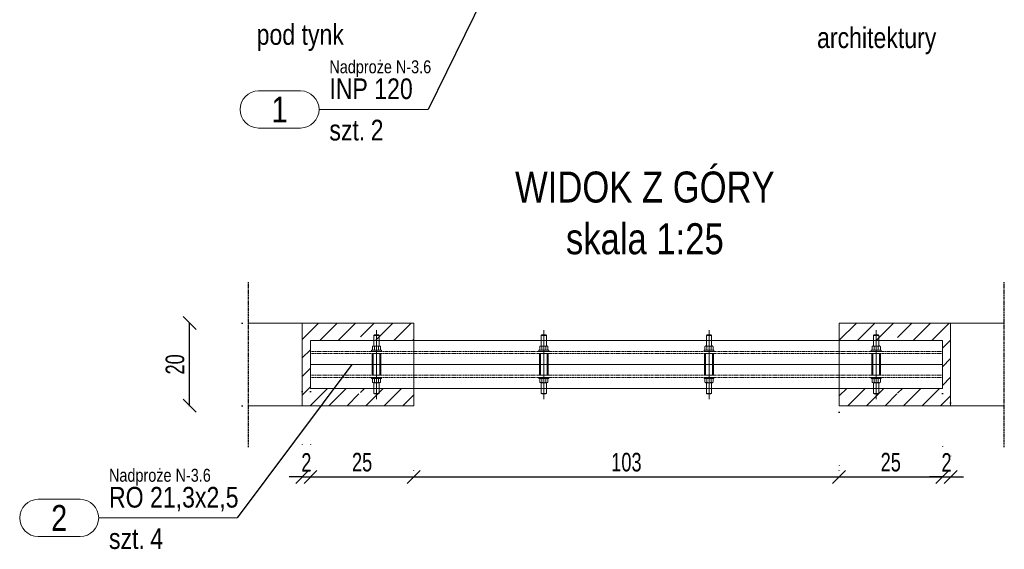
# Model space of a CAD drawing. Header units: millimetres. Extents: x 11149 to 111407, y -107619 to -23630.
# Tile 60 of 245: x 19964 to 20202, y -36718 to -36590. Entities that reach past the tile are written whole.
import ezdxf
from ezdxf.enums import TextEntityAlignment as Align

# ---------------------------------------------------------------- set-up
doc = ezdxf.new("R2010")
doc.units = ezdxf.units.MM
doc.header["$LTSCALE"] = 2
for name, pattern in [('CENTER2', [28.575, 19.05, -3.175, 3.175, -3.175]), ('DOT', [6.35, 0, -6.35]), ('HIDDEN', [9.525, 6.35, -3.175])]:
    doc.linetypes.add(name, pattern=pattern)
doc.layers.get('0').update_dxf_attribs({"plot": 0})
doc.layers.get('Defpoints').update_dxf_attribs({"color": 1})
for name, color, linetype, lineweight in [('e-cad_252', 252, 'HIDDEN', 9), ('e-cad_cienkie', 1, 'Continuous', 9), ('e-cad_opisy', 7, 'Continuous', 9), ('e-cad_osie', 22, 'CENTER2', 9), ('e-cad_stal_kontur', 222, 'Continuous', 20), ('e-cad_stal_ukryte', 222, 'HIDDEN', 9), ('e-cad_wymiary', 4, 'Continuous', 9)]:
    doc.layers.add(name, color=color, linetype=linetype, lineweight=lineweight)
doc.layers.add('e-cad_rzutnie', color=61, linetype='Continuous', lineweight=9, plot=False)
doc.layers.add('e-cad_ukryte', color=30, linetype='HIDDEN')
doc.styles.add('e-cad_1', font='arial.ttf', dxfattribs={"width": 0.7})
doc.styles.add('e-cad_2', font='arial.ttf', dxfattribs={"width": 0.8})
doc.dimstyles.new('e-cad_1_25_[cm]', dxfattribs={"dimscale": 2.5, "dimtxt": 1.8, "dimasz": 1.25, "dimexe": 1.25, "dimexo": 0.625, "dimgap": 0.5, "dimtad": 1, "dimdec": 0, "dimrnd": 1, "dimzin": 1, "dimtxsty": 'e-cad_1', "dimblk": 'OBLIQUE', "dimcen": 2.5, "dimclrd": 256, "dimclre": 252, "dimclrt": 7, "dimadec": 0, "dimazin": 0, "dimtfac": 1, "dimtix": 1, "dimtmove": 2, "dimatfit": 3, "dimldrblk": 'NONE', "dimfxl": 60, "dimfxlon": 1, "dimarcsym": 0})
pattern_1 = [(45, (18125.0018, -41129.2825), (-2.245064, 2.245064), [])]

# ---------------------------------------------------------------- blocks, each defined once
blk = doc.blocks.new('_OBLIQUE')
at = {"color": 0, "linetype": 'ByBlock', "lineweight": -2}
blk.add_line((-0.5, -0.5), (0.5, 0.5), dxfattribs=at)
blk = doc.blocks.new('*D1518')
at = {"layer": 'Defpoints', "color": 0, "ltscale": 0.5}
for p in [(20032.4, -36678.02), (20034.4, -36678.02), (20034.4, -36700.27)]:
    blk.add_point(p, dxfattribs=at)
at = {"layer": 'e-cad_wymiary', "color": 252, "linetype": 'DOT', "lineweight": -2}
for p, q in [((20032.4, -36679.59), (20032.4, -36703.4)), ((20034.4, -36679.59), (20034.4, -36703.4))]:
    blk.add_line(p, q, dxfattribs=at)
at = {"layer": 'e-cad_wymiary', "lineweight": -2}
for p, q in [((20032.4, -36700.27), (20029.27, -36700.27)), ((20032.4, -36700.27), (20034.4, -36700.27)), ((20034.4, -36700.27), (20037.52, -36700.27))]:
    blk.add_line(p, q, dxfattribs=at)
at = {"layer": 'e-cad_wymiary', "lineweight": -2, "ltscale": 0.5, "xscale": 3.125, "yscale": 3.125, "zscale": 3.125}
blk.add_blockref('_OBLIQUE', (20032.4, -36700.27), dxfattribs=at)
at = {"layer": 'e-cad_wymiary', "lineweight": -2, "ltscale": 0.5, "xscale": 3.125, "yscale": 3.125, "zscale": 3.125, "rotation": 180}
blk.add_blockref('_OBLIQUE', (20034.4, -36700.27), dxfattribs=at)
at = {"layer": 'e-cad_wymiary', "color": 7, "ltscale": 0.5, "insert": (20033.4, -36696.76), "char_height": 4.5, "attachment_point": 5, "style": 'e-cad_1'}
blk.add_mtext('2', dxfattribs=at)
blk = doc.blocks.new('_None')
blk = doc.blocks.new('*D1522')
at = {"layer": 'Defpoints', "color": 0, "ltscale": 0.5}
for p in [(20005.15, -36663.04), (20019.4, -36663.04), (20019.4, -36683.04)]:
    blk.add_point(p, dxfattribs=at)
at = {"layer": 'e-cad_wymiary', "color": 252, "linetype": 'DOT', "lineweight": -2}
for p, q in [((20017.83, -36663.04), (20002.03, -36663.04)), ((20017.83, -36683.04), (20002.03, -36683.04))]:
    blk.add_line(p, q, dxfattribs=at)
at = {"layer": 'e-cad_wymiary', "lineweight": -2}
blk.add_line((20005.15, -36683.04), (20005.15, -36663.04), dxfattribs=at)
at = {"layer": 'e-cad_wymiary', "lineweight": -2, "ltscale": 0.5, "xscale": 3.125, "yscale": 3.125, "zscale": 3.125}
for p, rotation in [((20005.15, -36663.04), 90), ((20005.15, -36683.04), 270)]:
    blk.add_blockref('_OBLIQUE', p, dxfattribs=dict(at, rotation=rotation))
at = {"layer": 'e-cad_wymiary', "color": 7, "ltscale": 0.5, "insert": (20001.61, -36673.04), "char_height": 4.5, "attachment_point": 5, "rotation": 90, "style": 'e-cad_1'}
blk.add_mtext('20', dxfattribs=at)
blk = doc.blocks.new('*D1524')
at = {"layer": 'Defpoints', "color": 0, "ltscale": 0.5}
for p in [(20034.4, -36700.27), (20059.4, -36700.27), (20059.4, -36700.27)]:
    blk.add_point(p, dxfattribs=at)
at = {"layer": 'e-cad_wymiary', "color": 252, "linetype": 'DOT', "lineweight": -2}
for p, q in [((20034.4, -36698.71), (20034.4, -36697.15)), ((20059.4, -36698.71), (20059.4, -36697.15))]:
    blk.add_line(p, q, dxfattribs=at)
at = {"layer": 'e-cad_wymiary', "lineweight": -2}
blk.add_line((20034.4, -36700.27), (20059.4, -36700.27), dxfattribs=at)
at = {"layer": 'e-cad_wymiary', "lineweight": -2, "ltscale": 0.5, "xscale": 3.125, "yscale": 3.125, "zscale": 3.125, "rotation": 180}
blk.add_blockref('_OBLIQUE', (20034.4, -36700.27), dxfattribs=at)
at = {"layer": 'e-cad_wymiary', "lineweight": -2, "ltscale": 0.5, "xscale": 3.125, "yscale": 3.125, "zscale": 3.125}
blk.add_blockref('_OBLIQUE', (20059.4, -36700.27), dxfattribs=at)
at = {"layer": 'e-cad_wymiary', "color": 7, "ltscale": 0.5, "insert": (20046.9, -36696.72), "char_height": 4.5, "attachment_point": 5, "style": 'e-cad_1'}
blk.add_mtext('25', dxfattribs=at)
blk = doc.blocks.new('*D1525')
at = {"layer": 'Defpoints', "color": 0, "ltscale": 0.5}
for p in [(20187.4, -36678.54), (20162.4, -36683.04), (20187.4, -36700.27)]:
    blk.add_point(p, dxfattribs=at)
at = {"layer": 'e-cad_wymiary', "color": 252, "linetype": 'DOT', "lineweight": -2}
for p, q in [((20187.4, -36680.1), (20187.4, -36703.4)), ((20162.4, -36684.6), (20162.4, -36703.4))]:
    blk.add_line(p, q, dxfattribs=at)
at = {"layer": 'e-cad_wymiary', "lineweight": -2}
blk.add_line((20162.4, -36700.27), (20187.4, -36700.27), dxfattribs=at)
at = {"layer": 'e-cad_wymiary', "lineweight": -2, "ltscale": 0.5, "xscale": 3.125, "yscale": 3.125, "zscale": 3.125, "rotation": 180}
blk.add_blockref('_OBLIQUE', (20162.4, -36700.27), dxfattribs=at)
at = {"layer": 'e-cad_wymiary', "lineweight": -2, "ltscale": 0.5, "xscale": 3.125, "yscale": 3.125, "zscale": 3.125}
blk.add_blockref('_OBLIQUE', (20187.4, -36700.27), dxfattribs=at)
at = {"layer": 'e-cad_wymiary', "color": 7, "ltscale": 0.5, "insert": (20174.9, -36696.72), "char_height": 4.5, "attachment_point": 5, "style": 'e-cad_1'}
blk.add_mtext('25', dxfattribs=at)
blk = doc.blocks.new('*D1526')
at = {"layer": 'Defpoints', "color": 0, "ltscale": 0.5}
for p in [(20187.4, -36678.54), (20189.4, -36680.82), (20189.4, -36700.27)]:
    blk.add_point(p, dxfattribs=at)
at = {"layer": 'e-cad_wymiary', "color": 252, "linetype": 'DOT', "lineweight": -2}
for p, q in [((20187.4, -36680.1), (20187.4, -36703.4)), ((20189.4, -36682.38), (20189.4, -36703.4))]:
    blk.add_line(p, q, dxfattribs=at)
at = {"layer": 'e-cad_wymiary', "lineweight": -2}
for p, q in [((20187.4, -36700.27), (20184.27, -36700.27)), ((20187.4, -36700.27), (20189.4, -36700.27)), ((20189.4, -36700.27), (20192.52, -36700.27))]:
    blk.add_line(p, q, dxfattribs=at)
at = {"layer": 'e-cad_wymiary', "lineweight": -2, "ltscale": 0.5, "xscale": 3.125, "yscale": 3.125, "zscale": 3.125}
blk.add_blockref('_OBLIQUE', (20187.4, -36700.27), dxfattribs=at)
at = {"layer": 'e-cad_wymiary', "lineweight": -2, "ltscale": 0.5, "xscale": 3.125, "yscale": 3.125, "zscale": 3.125, "rotation": 180}
blk.add_blockref('_OBLIQUE', (20189.4, -36700.27), dxfattribs=at)
at = {"layer": 'e-cad_wymiary', "color": 7, "ltscale": 0.5, "insert": (20188.4, -36696.76), "char_height": 4.5, "attachment_point": 5, "style": 'e-cad_1'}
blk.add_mtext('2', dxfattribs=at)
blk = doc.blocks.new('*D1531')
at = {"layer": 'Defpoints', "color": 0, "ltscale": 0.5}
for p in [(20059.4, -36700.27), (20162.4, -36700.27), (20162.4, -36700.27)]:
    blk.add_point(p, dxfattribs=at)
at = {"layer": 'e-cad_wymiary', "color": 252, "linetype": 'DOT', "lineweight": -2}
for p, q in [((20059.4, -36698.71), (20059.4, -36697.15)), ((20162.4, -36698.71), (20162.4, -36697.15))]:
    blk.add_line(p, q, dxfattribs=at)
at = {"layer": 'e-cad_wymiary', "lineweight": -2}
blk.add_line((20059.4, -36700.27), (20162.4, -36700.27), dxfattribs=at)
at = {"layer": 'e-cad_wymiary', "lineweight": -2, "ltscale": 0.5, "xscale": 3.125, "yscale": 3.125, "zscale": 3.125, "rotation": 180}
blk.add_blockref('_OBLIQUE', (20059.4, -36700.27), dxfattribs=at)
at = {"layer": 'e-cad_wymiary', "lineweight": -2, "ltscale": 0.5, "xscale": 3.125, "yscale": 3.125, "zscale": 3.125}
blk.add_blockref('_OBLIQUE', (20162.4, -36700.27), dxfattribs=at)
at = {"layer": 'e-cad_wymiary', "color": 7, "ltscale": 0.5, "insert": (20110.9, -36696.72), "char_height": 4.5, "attachment_point": 5, "style": 'e-cad_1'}
blk.add_mtext('103', dxfattribs=at)
blk = doc.blocks.new('e-cad_StalOpis_2')
at = {"layer": 'e-cad_cienkie', "ltscale": 0.4}
blk.add_lwpolyline([(-14.866, 1.8), (-10.784, 1.8, -0.991311), (-10.784, -1.8), (-14.866, -1.8, -0.991311)], format="xyb", close=True, dxfattribs=at)
at = {"layer": 'e-cad_cienkie'}
blk.add_lwpolyline([(0, 0), (-9, 0)], dxfattribs=at)
at = {"layer": 'e-cad_opisy', "ltscale": 0.04, "style": 'e-cad_1', "width": 0.8}
for tag, p in [('PROFIL', (-8, 1)), ('s_2', (-8, -3)), ('ILOSC', (-4, -3))]:
    blk.add_attdef(tag, p, '', height=2, dxfattribs=at)
at = {"layer": 'e-cad_opisy', "ltscale": 0.04, "style": 'e-cad_1', "width": 0.95, "flags": 1}
blk.add_attdef('s_1', text='', height=2, dxfattribs=at).set_placement((30.3, 1), align=Align.CENTER)
at = {"layer": 'e-cad_opisy', "color": 9, "ltscale": 0.04, "style": 'e-cad_1', "width": 0.8}
blk.add_attdef('NR', text='', height=2.5, dxfattribs=at).set_placement((-12.825, 0), align=Align.MIDDLE_CENTER)
at = {"layer": 'e-cad_opisy', "ltscale": 0.04, "style": 'e-cad_1', "width": 0.8, "flags": 1}
for tag, p in [('MASA', (0, -15)), ('OBWOD', (0, -20)), ('GATUNEK_STALI', (0, -25))]:
    blk.add_attdef(tag, p, '', height=3, dxfattribs=at)
at = {"layer": 'e-cad_rzutnie', "ltscale": 0.04, "style": 'e-cad_1', "width": 0.8}
blk.add_attdef('POZYCJA', (-8, 3.5), '', height=1.25, dxfattribs=at)
at = {"layer": 'e-cad_rzutnie', "ltscale": 0.04, "style": 'e-cad_1', "width": 0.8, "flags": 1}
blk.add_attdef('DLUGOSC', text='', height=1.25, dxfattribs=at).set_placement((-12.825, -2.05), align=Align.TOP_CENTER)

msp = doc.modelspace()

# ---------------------------------------------------------------- hatches: boundary and pattern name
at = {"layer": 'e-cad_252', "ltscale": 10}
h = msp.add_hatch(dxfattribs=at)
h.set_pattern_fill('ANSI31', color=256)
h.set_pattern_definition(pattern_1)
h.paths.add_polyline_path([(20032.4, -36683.04), (20032.4, -36663.04), (20059.4, -36663.04), (20059.4, -36667.24), (20046.53, -36667.24), (20046.53, -36666.04), (20046.38, -36665.89), (20045.9, -36665.89), (20045.41, -36665.89), (20045.26, -36666.04), (20045.26, -36667.24), (20034.4, -36667.24), (20034.4, -36669.89), (20034.4, -36670.4), (20034.4, -36673.04), (20034.4, -36675.69), (20034.4, -36676.2), (20034.4, -36678.84), (20045.26, -36678.84), (20045.26, -36680.05), (20045.41, -36680.2), (20045.9, -36680.2), (20046.38, -36680.2), (20046.53, -36680.05), (20046.53, -36678.84), (20059.4, -36678.84), (20059.4, -36683.04)])
h = msp.add_hatch(dxfattribs=at)
h.set_pattern_fill('ANSI31', color=256)
h.set_pattern_definition(pattern_1)
h.paths.add_polyline_path([(20162.4, -36678.84), (20175.26, -36678.84), (20175.26, -36680.05), (20175.41, -36680.2), (20175.9, -36680.2), (20176.38, -36680.2), (20176.53, -36680.05), (20176.53, -36678.84), (20187.4, -36678.84), (20187.4, -36676.2), (20187.4, -36675.69), (20187.4, -36673.04), (20187.4, -36670.4), (20187.4, -36669.89), (20187.4, -36667.24), (20176.53, -36667.24), (20176.53, -36666.04), (20176.38, -36665.89), (20175.9, -36665.89), (20175.41, -36665.89), (20175.26, -36666.04), (20175.26, -36667.24), (20162.4, -36667.24), (20162.4, -36663.04), (20189.4, -36663.04), (20189.4, -36683.04), (20162.4, -36683.04)])

# ---------------------------------------------------------------- linework, layer by layer
at = {"layer": 'e-cad_cienkie'}
for p, q in [((20058.98, -36611.38), (20062.89, -36611.38)), ((20005.62, -36710.18), (20016.62, -36710.18))]:
    msp.add_line(p, q, dxfattribs=at)
at = {"layer": 'e-cad_opisy'}
for p, q in [((20019.4, -36663.04), (20059.4, -36663.04)), ((20032.4, -36663.04), (20032.4, -36683.04)), ((20059.4, -36683.04), (20059.4, -36663.04)), ((20162.4, -36683.04), (20162.4, -36663.04)), ((20202.4, -36663.04), (20162.4, -36663.04)), ((20189.4, -36663.04), (20189.4, -36683.04)), ((20019.4, -36683.04), (20059.4, -36683.04)), ((20202.4, -36683.04), (20162.4, -36683.04))]:
    msp.add_line(p, q, dxfattribs=at)
at = {"layer": 'e-cad_opisy', "color": 0, "linetype": 'HIDDEN', "ltscale": 4}
for p, q in [((20049.76, -36666.04), (20051.03, -36666.04)), ((20049.91, -36665.89), (20050.88, -36665.89)), ((20090.26, -36666.04), (20091.53, -36666.04)), ((20090.41, -36665.89), (20091.38, -36665.89)), ((20130.26, -36666.04), (20131.53, -36666.04)), ((20130.41, -36665.89), (20131.38, -36665.89)), ((20170.76, -36666.04), (20172.03, -36666.04)), ((20170.91, -36665.89), (20171.88, -36665.89)), ((20049.76, -36680.05), (20051.03, -36680.05)), ((20049.91, -36680.2), (20050.88, -36680.2)), ((20090.26, -36680.05), (20091.53, -36680.05)), ((20090.41, -36680.2), (20091.38, -36680.2)), ((20130.26, -36680.05), (20131.53, -36680.05)), ((20130.41, -36680.2), (20131.38, -36680.2)), ((20170.76, -36680.05), (20172.03, -36680.05)), ((20170.91, -36680.2), (20171.88, -36680.2))]:
    msp.add_line(p, q, dxfattribs=at)
for points in [[(20049.91, -36665.89), (20049.76, -36666.04), (20049.76, -36668.6)], [(20050.88, -36665.89), (20051.03, -36666.04), (20051.03, -36668.6)], [(20090.41, -36665.89), (20090.26, -36666.04), (20090.26, -36668.6)], [(20091.38, -36665.89), (20091.53, -36666.04), (20091.53, -36668.6)], [(20130.41, -36665.89), (20130.26, -36666.04), (20130.26, -36668.6)], [(20131.38, -36665.89), (20131.53, -36666.04), (20131.53, -36668.6)], [(20170.91, -36665.89), (20170.76, -36666.04), (20170.76, -36668.6)], [(20171.88, -36665.89), (20172.03, -36666.04), (20172.03, -36668.6)], [(20049.91, -36680.2), (20049.76, -36680.05), (20049.76, -36677.49)], [(20050.88, -36680.2), (20051.03, -36680.05), (20051.03, -36677.49)], [(20090.41, -36680.2), (20090.26, -36680.05), (20090.26, -36677.49)], [(20091.38, -36680.2), (20091.53, -36680.05), (20091.53, -36677.49)], [(20130.41, -36680.2), (20130.26, -36680.05), (20130.26, -36677.49)], [(20131.38, -36680.2), (20131.53, -36680.05), (20131.53, -36677.49)], [(20170.91, -36680.2), (20170.76, -36680.05), (20170.76, -36677.49)], [(20171.88, -36680.2), (20172.03, -36680.05), (20172.03, -36677.49)]]:
    msp.add_lwpolyline(points, dxfattribs=at)
at = {"layer": 'e-cad_opisy'}
for points in [[(20051.6, -36669.89), (20049.2, -36669.89), (20049.2, -36669.64), (20051.6, -36669.64), (20051.6, -36669.89)], [(20049.4, -36668.7), (20049.4, -36669.53)], [(20051.14, -36668.6), (20049.65, -36668.6)], [(20051.14, -36669.64), (20049.65, -36669.64)], [(20049.9, -36668.6), (20049.9, -36669.64)], [(20050.89, -36668.6), (20050.89, -36669.64)], [(20051.39, -36668.7), (20051.39, -36669.53)], [(20092.1, -36669.89), (20089.7, -36669.89), (20089.7, -36669.64), (20092.1, -36669.64), (20092.1, -36669.89)], [(20089.9, -36668.7), (20089.9, -36669.53)], [(20091.64, -36668.6), (20090.15, -36668.6)], [(20091.64, -36669.64), (20090.15, -36669.64)], [(20090.4, -36668.6), (20090.4, -36669.64)], [(20091.39, -36668.6), (20091.39, -36669.64)], [(20091.89, -36668.7), (20091.89, -36669.53)], [(20132.1, -36669.89), (20129.7, -36669.89), (20129.7, -36669.64), (20132.1, -36669.64), (20132.1, -36669.89)], [(20129.9, -36668.7), (20129.9, -36669.53)], [(20131.64, -36668.6), (20130.15, -36668.6)], [(20131.64, -36669.64), (20130.15, -36669.64)], [(20130.4, -36668.6), (20130.4, -36669.64)], [(20131.39, -36668.6), (20131.39, -36669.64)], [(20131.89, -36668.7), (20131.89, -36669.53)], [(20172.6, -36669.89), (20170.2, -36669.89), (20170.2, -36669.64), (20172.6, -36669.64), (20172.6, -36669.89)], [(20170.4, -36668.7), (20170.4, -36669.53)], [(20172.14, -36668.6), (20170.65, -36668.6)], [(20172.14, -36669.64), (20170.65, -36669.64)], [(20170.9, -36668.6), (20170.9, -36669.64)], [(20171.89, -36668.6), (20171.89, -36669.64)], [(20172.39, -36668.7), (20172.39, -36669.53)], [(20051.6, -36676.2), (20049.2, -36676.2), (20049.2, -36676.45), (20051.6, -36676.45), (20051.6, -36676.2)], [(20049.4, -36677.38), (20049.4, -36676.55)], [(20051.14, -36676.45), (20049.65, -36676.45)], [(20051.14, -36677.49), (20049.65, -36677.49)], [(20049.9, -36677.49), (20049.9, -36676.45)], [(20050.89, -36677.49), (20050.89, -36676.45)], [(20051.39, -36677.38), (20051.39, -36676.55)], [(20092.1, -36676.2), (20089.7, -36676.2), (20089.7, -36676.45), (20092.1, -36676.45), (20092.1, -36676.2)], [(20089.9, -36677.38), (20089.9, -36676.55)], [(20091.64, -36676.45), (20090.15, -36676.45)], [(20091.64, -36677.49), (20090.15, -36677.49)], [(20090.4, -36677.49), (20090.4, -36676.45)], [(20091.39, -36677.49), (20091.39, -36676.45)], [(20091.89, -36677.38), (20091.89, -36676.55)], [(20132.1, -36676.2), (20129.7, -36676.2), (20129.7, -36676.45), (20132.1, -36676.45), (20132.1, -36676.2)], [(20129.9, -36677.38), (20129.9, -36676.55)], [(20131.64, -36676.45), (20130.15, -36676.45)], [(20131.64, -36677.49), (20130.15, -36677.49)], [(20130.4, -36677.49), (20130.4, -36676.45)], [(20131.39, -36677.49), (20131.39, -36676.45)], [(20131.89, -36677.38), (20131.89, -36676.55)], [(20172.6, -36676.2), (20170.2, -36676.2), (20170.2, -36676.45), (20172.6, -36676.45), (20172.6, -36676.2)], [(20170.4, -36677.38), (20170.4, -36676.55)], [(20172.14, -36676.45), (20170.65, -36676.45)], [(20172.14, -36677.49), (20170.65, -36677.49)], [(20170.9, -36677.49), (20170.9, -36676.45)], [(20171.89, -36677.49), (20171.89, -36676.45)], [(20172.39, -36677.38), (20172.39, -36676.55)]]:
    msp.add_lwpolyline(points, dxfattribs=at)
for points in [[(20049.9, -36668.7, 0.419144), (20049.4, -36668.7)], [(20049.9, -36669.53, -0.419144), (20049.4, -36669.53)], [(20050.89, -36668.7, 0.209572), (20049.9, -36668.7)], [(20050.89, -36669.53, -0.209572), (20049.9, -36669.53)], [(20051.39, -36668.7, 0.419144), (20050.89, -36668.7)], [(20051.39, -36669.53, -0.419144), (20050.89, -36669.53)], [(20090.4, -36668.7, 0.419144), (20089.9, -36668.7)], [(20090.4, -36669.53, -0.419144), (20089.9, -36669.53)], [(20091.39, -36668.7, 0.209572), (20090.4, -36668.7)], [(20091.39, -36669.53, -0.209572), (20090.4, -36669.53)], [(20091.89, -36668.7, 0.419144), (20091.39, -36668.7)], [(20091.89, -36669.53, -0.419144), (20091.39, -36669.53)], [(20130.4, -36668.7, 0.419144), (20129.9, -36668.7)], [(20130.4, -36669.53, -0.419144), (20129.9, -36669.53)], [(20131.39, -36668.7, 0.209572), (20130.4, -36668.7)], [(20131.39, -36669.53, -0.209572), (20130.4, -36669.53)], [(20131.89, -36668.7, 0.419144), (20131.39, -36668.7)], [(20131.89, -36669.53, -0.419144), (20131.39, -36669.53)], [(20170.9, -36668.7, 0.419144), (20170.4, -36668.7)], [(20170.9, -36669.53, -0.419144), (20170.4, -36669.53)], [(20171.89, -36668.7, 0.209572), (20170.9, -36668.7)], [(20171.89, -36669.53, -0.209572), (20170.9, -36669.53)], [(20172.39, -36668.7, 0.419144), (20171.89, -36668.7)], [(20172.39, -36669.53, -0.419144), (20171.89, -36669.53)], [(20049.9, -36676.55, 0.419144), (20049.4, -36676.55)], [(20049.9, -36677.38, -0.419144), (20049.4, -36677.38)], [(20050.89, -36676.55, 0.209572), (20049.9, -36676.55)], [(20050.89, -36677.38, -0.209572), (20049.9, -36677.38)], [(20051.39, -36676.55, 0.419144), (20050.89, -36676.55)], [(20051.39, -36677.38, -0.419144), (20050.89, -36677.38)], [(20090.4, -36676.55, 0.419144), (20089.9, -36676.55)], [(20090.4, -36677.38, -0.419144), (20089.9, -36677.38)], [(20091.39, -36676.55, 0.209572), (20090.4, -36676.55)], [(20091.39, -36677.38, -0.209572), (20090.4, -36677.38)], [(20091.89, -36676.55, 0.419144), (20091.39, -36676.55)], [(20091.89, -36677.38, -0.419144), (20091.39, -36677.38)], [(20130.4, -36676.55, 0.419144), (20129.9, -36676.55)], [(20130.4, -36677.38, -0.419144), (20129.9, -36677.38)], [(20131.39, -36676.55, 0.209572), (20130.4, -36676.55)], [(20131.39, -36677.38, -0.209572), (20130.4, -36677.38)], [(20131.89, -36676.55, 0.419144), (20131.39, -36676.55)], [(20131.89, -36677.38, -0.419144), (20131.39, -36677.38)], [(20170.9, -36676.55, 0.419144), (20170.4, -36676.55)], [(20170.9, -36677.38, -0.419144), (20170.4, -36677.38)], [(20171.89, -36676.55, 0.209572), (20170.9, -36676.55)], [(20171.89, -36677.38, -0.209572), (20170.9, -36677.38)], [(20172.39, -36676.55, 0.419144), (20171.89, -36676.55)], [(20172.39, -36677.38, -0.419144), (20171.89, -36677.38)]]:
    msp.add_lwpolyline(points, format="xyb", dxfattribs=at)
at = {"layer": 'e-cad_osie'}
for points in [[(20050.4, -36664.79), (20050.4, -36681.48)], [(20090.9, -36664.79), (20090.9, -36681.48)], [(20130.9, -36664.79), (20130.9, -36681.48)], [(20171.4, -36664.79), (20171.4, -36681.48)]]:
    msp.add_lwpolyline(points, dxfattribs=at)
at = {"layer": 'e-cad_stal_kontur'}
for points in [[(20034.4, -36667.24), (20187.4, -36667.24)], [(20034.4, -36667.24), (20034.4, -36673.04)], [(20187.4, -36673.04), (20187.4, -36667.24)], [(20034.4, -36673.04), (20187.4, -36673.04)], [(20034.4, -36673.04), (20034.4, -36678.84)], [(20034.4, -36673.04), (20187.4, -36673.04)], [(20187.4, -36678.84), (20187.4, -36673.04)], [(20034.4, -36678.84), (20187.4, -36678.84)]]:
    msp.add_lwpolyline(points, dxfattribs=at)
at = {"layer": 'e-cad_stal_kontur', "color": 0, "ltscale": 0.8}
for points in [[(20049.33, -36670.4), (20049.33, -36675.69), (20051.46, -36675.69), (20051.46, -36670.4)], [(20089.83, -36670.4), (20089.83, -36675.69), (20091.96, -36675.69), (20091.96, -36670.4)], [(20129.83, -36670.4), (20129.83, -36675.69), (20131.96, -36675.69), (20131.96, -36670.4)], [(20170.33, -36670.4), (20170.33, -36675.69), (20172.46, -36675.69), (20172.46, -36670.4)]]:
    msp.add_lwpolyline(points, close=True, dxfattribs=at)
at = {"layer": 'e-cad_stal_ukryte', "ltscale": 0.02}
for points in [[(20034.4, -36669.89), (20187.4, -36669.89)], [(20034.4, -36670.4), (20187.4, -36670.4)], [(20034.4, -36675.69), (20187.4, -36675.69)], [(20034.4, -36676.2), (20187.4, -36676.2)]]:
    msp.add_lwpolyline(points, dxfattribs=at)
at = {"layer": 'e-cad_stal_ukryte', "color": 0, "ltscale": 0.8}
for points in [[(20049.58, -36670.4), (20049.58, -36675.69)], [(20051.21, -36670.4), (20051.21, -36675.69)], [(20090.08, -36670.4), (20090.08, -36675.69)], [(20091.71, -36670.4), (20091.71, -36675.69)], [(20130.08, -36670.4), (20130.08, -36675.69)], [(20131.71, -36670.4), (20131.71, -36675.69)], [(20170.58, -36670.4), (20170.58, -36675.69)], [(20172.21, -36670.4), (20172.21, -36675.69)]]:
    msp.add_lwpolyline(points, dxfattribs=at)
at = {"layer": 'e-cad_ukryte', "ltscale": 0.02}
for p, q in [((20019.4, -36693.04), (20019.4, -36653.04)), ((20202.4, -36693.04), (20202.4, -36653.04))]:
    msp.add_line(p, q, dxfattribs=at)

# ---------------------------------------------------------------- block references
at = {"layer": 'e-cad_opisy', "ltscale": 0.5, "xscale": 2.5, "yscale": 2.5, "zscale": 2.5}
for p, values in [((20058.98, -36611.38), {'NR': '1', 'PROFIL': 'INP 120', 'ILOSC': '2', 'POZYCJA': 'Nadproże N-3.6', 's_2': 'szt.'}), ((20005.62, -36710.18), {'NR': '2', 'PROFIL': 'RO 21,3x2,5', 'ILOSC': '4', 'POZYCJA': 'Nadproże N-3.6', 's_2': 'szt.'})]:
    msp.add_blockref('e-cad_StalOpis_2', p, dxfattribs=at).add_auto_attribs(values)

# ---------------------------------------------------------------- texts
at = {"layer": 'e-cad_opisy', "style": 'e-cad_1', "width": 0.8}
for s, p in [('pod tynk', (20021.37, -36595.75)), ('architektury', (20157.06, -36596.53))]:
    msp.add_text(s, height=5, dxfattribs=at).set_placement(p)
at = {"layer": 'e-cad_opisy', "ltscale": 0.8, "insert": (20115.37, -36646.51), "char_height": 7.5, "width": 113.777, "attachment_point": 8, "style": 'e-cad_2'}
msp.add_mtext('WIDOK Z GÓRY\\Pskala 1:25', dxfattribs=at)

# ---------------------------------------------------------------- dimensions: what is measured, and where the dimension line sits
at = {"layer": 'e-cad_wymiary'}
dim = msp.add_linear_dim(base=(20005.15, -36663.04), p1=(20019.4, -36683.04), p2=(20019.4, -36663.04), angle=90, dimstyle='e-cad_1_25_[cm]', dxfattribs=at)
dim.commit()
dim.dimension.update_dxf_attribs({"geometry": '*D1522', "text_midpoint": (20001.61, -36673.04)})
for base, p1, p2, picture, middle in [((20034.4, -36700.27), (20032.4, -36678.02), (20034.4, -36678.02), '*D1518', (20033.4, -36696.76)), ((20187.4, -36700.27), (20162.4, -36683.04), (20187.4, -36678.54), '*D1525', (20174.9, -36696.72)), ((20189.4, -36700.27), (20187.4, -36678.54), (20189.4, -36680.82), '*D1526', (20188.4, -36696.76)), ((20059.4, -36700.27), (20034.4, -36700.27), (20059.4, -36700.27), '*D1524', (20046.9, -36696.72)), ((20162.4, -36700.27), (20059.4, -36700.27), (20162.4, -36700.27), '*D1531', (20110.9, -36696.72))]:
    dim = msp.add_linear_dim(base=base, p1=p1, p2=p2, dimstyle='e-cad_1_25_[cm]', dxfattribs=at)
    dim.commit()
    dim.dimension.update_dxf_attribs({"geometry": picture, "text_midpoint": middle})

# ---------------------------------------------------------------- leaders
at = {"layer": 'e-cad_cienkie', "has_arrowhead": 0}
for points in [[(20099, -36538.04), (20062.89, -36611.38)], [(20044.4, -36673.04), (20016.62, -36710.18)]]:
    msp.add_leader(points, dimstyle='e-cad_1_25_[cm]', override={"dimldrblk": 'None'}, dxfattribs=at)

doc.saveas('drawing.dxf')
